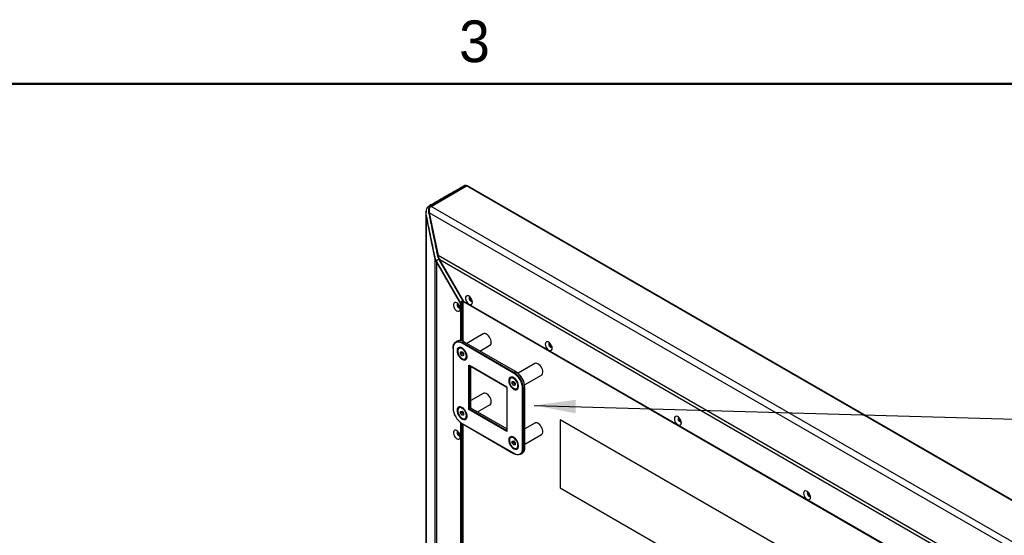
# Model space of a CAD drawing. Header units: millimetres. Extents: x 0 to 844, y -2 to 552.
# Tile 94 of 119: x 550 to 645, y 503 to 552. Entities that reach past the tile are written whole.
import ezdxf

# ---------------------------------------------------------------- set-up
doc = ezdxf.new("R2010")
doc.units = ezdxf.units.MM
doc.styles.add('SLDTEXTSTYLE0', font='ARIAL.TTF', dxfattribs={"width": 0.948})
doc.styles.get("Standard").update_dxf_attribs({"font": 'GOTHIC.TTF'})
doc.dimstyles.new('SLDDIMSTYLE3', dxfattribs={"dimtxt": 0.18, "dimasz": 3.9624, "dimexe": 0, "dimexo": 0.0625, "dimgap": 0, "dimtad": 0, "dimtih": 1, "dimtoh": 1, "dimdec": 0, "dimrnd": 1e-09, "dimzin": 0, "dimdsep": 46, "dimtxsty": 'STANDARD', "dimsah": 1, "dimcen": 0.09, "dimadec": 0, "dimazin": 0, "dimtfac": 3.9624, "dimtdec": 0, "dimtofl": 0, "dimtmove": 0, "dimatfit": 3, "dimfxl": 1, "dimfrac": 2, "dimtolj": 1, "dimtzin": 0, "dimarcsym": 0})

msp = doc.modelspace()

# ---------------------------------------------------------------- linework, layer by layer
at = {"color": 7, "linetype": 'Continuous', "lineweight": 50}
msp.add_line((25.4, 546.1), (838.2, 546.1), dxfattribs=at)
at = {"color": 7, "linetype": 'Continuous', "lineweight": 25}
for p, q in [((589.615, 534.345), (593.019, 536.311)), ((754.87, 442.876), (593.019, 536.311)), ((754.914, 442.902), (593.125, 536.3)), ((751.465, 440.911), (589.615, 534.345)), ((589.129, 533.72), (589.129, 426.142)), ((589.989, 529.421), (589.151, 533.518)), ((589.151, 533.518), (589.151, 426.154)), ((589.451, 533.732), (590.289, 529.635)), ((750.852, 440.557), (589.451, 533.732)), ((589.989, 529.421), (589.989, 426.639)), ((747.723, 438.75), (590.289, 529.635)), ((592.721, 525.241), (590.435, 529.201)), ((747.438, 438.586), (590.453, 529.212)), ((592.755, 525.225), (590.453, 529.212)), ((590.153, 528.997), (592.455, 525.011)), ((590.153, 528.997), (590.153, 426.733)), ((592.458, 525.089), (590.171, 529.049)), ((593.36, 525.525), (593.36, 525.659)), ((592.288, 524.731), (592.404, 524.664)), ((592.526, 525.051), (592.523, 525.05)), ((592.667, 525.052), (592.525, 524.97)), ((592.681, 521.419), (592.681, 525.084)), ((745.137, 437.257), (592.755, 525.225)), ((592.79, 525.188), (745.122, 437.248)), ((594.622, 522.137), (593.034, 521.221)), ((591.729, 520.73), (591.729, 520.771)), ((591.729, 520.73), (591.729, 515.026)), ((592.136, 521.435), (591.992, 521.352)), ((592.36, 520.774), (592.299, 520.739)), ((592.591, 521.228), (592.627, 521.289)), ((597.531, 518.377), (592.591, 521.228)), ((592.771, 521.372), (592.627, 521.289)), ((592.627, 521.289), (597.566, 518.438)), ((597.71, 518.521), (592.771, 521.372)), ((594.304, 520.487), (595.257, 521.037)), ((600.996, 521.117), (600.996, 521.251)), ((592.449, 520.406), (592.588, 520.422)), ((592.452, 520.215), (592.449, 520.406)), ((592.607, 520.305), (592.452, 520.215)), ((592.594, 520.042), (592.452, 520.215)), ((592.588, 520.422), (592.731, 520.248)), ((592.733, 520.122), (592.594, 520.042)), ((592.734, 520.058), (592.594, 520.042)), ((592.606, 520.4), (592.606, 520.401)), ((592.607, 520.305), (592.606, 520.4)), ((592.679, 520.218), (592.607, 520.305)), ((592.733, 520.152), (592.679, 520.218)), ((592.731, 520.248), (592.734, 520.058)), ((592.884, 519.725), (592.945, 519.761)), ((593.23, 514.897), (593.23, 519.127)), ((593.23, 519.127), (596.892, 517.012)), ((593.23, 519.127), (593.3, 519.086)), ((596.892, 517.012), (593.3, 519.086)), ((593.3, 519.086), (593.3, 514.938)), ((593.444, 515.021), (593.444, 519.003)), ((599.561, 519.286), (597.949, 518.355)), ((597.3, 517.923), (597.238, 517.887)), ((597.531, 518.377), (597.566, 518.438)), ((597.566, 518.438), (597.71, 518.521)), ((597.71, 518.521), (597.745, 518.501)), ((598.584, 517.255), (600.196, 518.186)), ((596.892, 517.012), (596.892, 512.782)), ((597.388, 517.554), (597.528, 517.571)), ((597.391, 517.364), (597.388, 517.554)), ((597.546, 517.454), (597.391, 517.364)), ((597.534, 517.19), (597.391, 517.364)), ((597.528, 517.571), (597.67, 517.397)), ((597.672, 517.27), (597.534, 517.19)), ((597.673, 517.207), (597.534, 517.19)), ((597.545, 517.549), (597.545, 517.55)), ((597.546, 517.454), (597.545, 517.549)), ((597.618, 517.367), (597.546, 517.454)), ((597.672, 517.301), (597.618, 517.367)), ((597.67, 517.397), (597.673, 517.207)), ((597.823, 516.874), (597.885, 516.909)), ((598.393, 516.883), (598.464, 516.883)), ((598.393, 511.179), (598.393, 516.883)), ((598.608, 516.966), (598.464, 516.883)), ((598.464, 516.883), (598.464, 511.179)), ((598.608, 516.966), (598.608, 517.007)), ((598.608, 511.262), (598.608, 516.966)), ((594.622, 516.434), (593.444, 515.754)), ((592.36, 515.071), (592.299, 515.035)), ((593.444, 515.021), (593.3, 514.938)), ((596.892, 513.03), (593.444, 515.021)), ((594.08, 514.654), (595.257, 515.334)), ((592.449, 514.702), (592.588, 514.719)), ((592.452, 514.512), (592.449, 514.702)), ((592.607, 514.602), (592.452, 514.512)), ((592.594, 514.338), (592.452, 514.512)), ((592.588, 514.719), (592.731, 514.545)), ((592.733, 514.418), (592.594, 514.338)), ((592.734, 514.355), (592.594, 514.338)), ((592.606, 514.697), (592.606, 514.698)), ((592.607, 514.602), (592.606, 514.697)), ((592.679, 514.515), (592.607, 514.602)), ((592.733, 514.449), (592.679, 514.515)), ((592.731, 514.545), (592.734, 514.355)), ((592.884, 514.022), (592.945, 514.057)), ((593.3, 514.938), (593.23, 514.897)), ((596.892, 512.782), (593.23, 514.897)), ((593.3, 514.938), (596.892, 512.864)), ((613.371, 513.973), (613.371, 514.107)), ((592.591, 513.532), (597.531, 510.681)), ((592.627, 513.512), (592.591, 513.532)), ((597.566, 510.66), (592.627, 513.512)), ((592.681, 434.645), (592.681, 513.48)), ((599.561, 513.582), (598.608, 513.032)), ((669.159, 475.126), (601.983, 513.905)), ((601.983, 513.905), (601.984, 513.905)), ((601.983, 513.905), (601.983, 507.373)), ((669.134, 475.14), (601.984, 513.905)), ((592.288, 512.483), (592.404, 512.416)), ((597.3, 512.219), (597.238, 512.184)), ((598.608, 511.566), (600.196, 512.482)), ((597.388, 511.851), (597.528, 511.867)), ((597.391, 511.661), (597.388, 511.851)), ((597.546, 511.75), (597.391, 511.661)), ((597.534, 511.487), (597.391, 511.661)), ((597.528, 511.867), (597.67, 511.694)), ((597.672, 511.567), (597.534, 511.487)), ((597.673, 511.503), (597.534, 511.487)), ((597.545, 511.845), (597.545, 511.846)), ((597.546, 511.75), (597.545, 511.845)), ((597.618, 511.663), (597.546, 511.75)), ((597.672, 511.597), (597.618, 511.663)), ((597.67, 511.694), (597.673, 511.503)), ((597.823, 511.17), (597.885, 511.206)), ((598.464, 511.179), (598.393, 511.179)), ((598.464, 511.179), (598.608, 511.262)), ((597.566, 510.66), (597.531, 510.681)), ((598.201, 510.598), (598.345, 510.681)), ((601.983, 507.373), (669.159, 468.593)), ((625.745, 506.829), (625.745, 506.963))]:
    msp.add_line(p, q, dxfattribs=at)
at = {"color": 8, "linetype": 'Continuous', "lineweight": 25}
for p, q in [((592.994, 536.296), (592.977, 536.324)), ((589.579, 534.363), (589.599, 534.331)), ((590.291, 529.626), (590.26, 529.624)), ((590.453, 529.212), (590.435, 529.201)), ((593.315, 525.499), (593.36, 525.525)), ((592.288, 524.731), (592.243, 524.705)), ((592.455, 525.011), (592.455, 521.489)), ((592.525, 524.97), (592.525, 521.475)), ((592.667, 525.052), (592.667, 521.426)), ((600.951, 521.091), (600.996, 521.117)), ((592.455, 513.624), (592.455, 434.715)), ((592.525, 513.573), (592.525, 434.701)), ((592.667, 513.489), (592.667, 434.652)), ((613.326, 513.947), (613.371, 513.973)), ((592.288, 512.483), (592.243, 512.457)), ((625.7, 506.804), (625.745, 506.829))]:
    msp.add_line(p, q, dxfattribs=at)
at = {"color": 7, "linetype": 'Continuous', "lineweight": 25, "flags": 128}
for points in [[(589.579, 534.363), (590.156, 534.696), (590.753, 535.041), (591.349, 535.385), (592.173, 535.861), (592.977, 536.324)], [(593.582, 525.168), (593.569, 525.284), (593.53, 525.406), (593.468, 525.524), (593.388, 525.629), (593.297, 525.713), (593.203, 525.767), (593.112, 525.789), (593.032, 525.776), (592.97, 525.729), (592.931, 525.652), (592.918, 525.552), (592.931, 525.436), (592.97, 525.314), (593.032, 525.196), (593.112, 525.091), (593.203, 525.007), (593.297, 524.953), (593.388, 524.931), (593.468, 524.944), (593.53, 524.991), (593.569, 525.068), (593.582, 525.168)], [(593.353, 525.665), (593.311, 525.655), (593.276, 525.615), (593.264, 525.552), (593.276, 525.475), (593.311, 525.395), (593.362, 525.325), (593.423, 525.276), (593.484, 525.255), (593.536, 525.265), (593.566, 525.296)], [(593.332, 525.663), (593.315, 525.638), (593.303, 525.574), (593.315, 525.497), (593.35, 525.418), (593.401, 525.348), (593.462, 525.299)], [(592.09, 525.103), (591.997, 525.141), (591.911, 525.146), (591.839, 525.115), (591.788, 525.053), (591.761, 524.963), (591.761, 524.854), (591.788, 524.734), (591.839, 524.613), (591.911, 524.5), (591.997, 524.405), (592.09, 524.335), (592.184, 524.297), (592.27, 524.292), (592.342, 524.323), (592.393, 524.385), (592.419, 524.474), (592.419, 524.584), (592.393, 524.704), (592.342, 524.825), (592.27, 524.938), (592.184, 525.033), (592.09, 525.103)], [(592.193, 525.024), (592.151, 525.014), (592.117, 524.974), (592.105, 524.911), (592.117, 524.833), (592.151, 524.754), (592.203, 524.684), (592.264, 524.635), (592.325, 524.614), (592.376, 524.624), (592.406, 524.655)], [(592.172, 525.022), (592.156, 524.997), (592.143, 524.933), (592.156, 524.856), (592.19, 524.776), (592.242, 524.707), (592.303, 524.658), (592.363, 524.637), (592.394, 524.638)], [(593.462, 525.299), (593.523, 525.278), (593.554, 525.279)], [(595.257, 521.037), (595.321, 521.094), (595.366, 521.181), (595.387, 521.292), (595.381, 521.42), (595.35, 521.558), (595.295, 521.697), (595.219, 521.83), (595.127, 521.949), (595.024, 522.047), (594.916, 522.118), (594.81, 522.158), (594.711, 522.165), (594.625, 522.139), (594.622, 522.137)], [(591.729, 520.771), (591.742, 520.943), (591.783, 521.094), (591.849, 521.22), (591.939, 521.316), (592.05, 521.38), (592.178, 521.41), (592.32, 521.404), (592.471, 521.364), (592.627, 521.289)], [(592.591, 521.228), (592.442, 521.299), (592.296, 521.338), (592.16, 521.344), (592.037, 521.315), (591.931, 521.254), (591.844, 521.161), (591.781, 521.041), (591.742, 520.895), (591.729, 520.73)], [(592.116, 520.506), (592.129, 520.372), (592.167, 520.231), (592.227, 520.089), (592.308, 519.956), (592.403, 519.837), (592.509, 519.739), (592.619, 519.668), (592.728, 519.628), (592.829, 519.62), (592.918, 519.645), (592.988, 519.701), (593.038, 519.786), (593.063, 519.896), (593.063, 520.023), (593.038, 520.162), (592.988, 520.304), (592.918, 520.443), (592.829, 520.57), (592.728, 520.679), (592.619, 520.764), (592.509, 520.82), (592.403, 520.844), (592.308, 520.836), (592.227, 520.795), (592.167, 520.723), (592.129, 520.625), (592.116, 520.506)], [(593.005, 520.002), (592.99, 520.129), (592.95, 520.263), (592.888, 520.394), (592.807, 520.516), (592.712, 520.619), (592.61, 520.699), (592.506, 520.748), (592.408, 520.766), (592.322, 520.75), (592.252, 520.701), (592.204, 520.623), (592.18, 520.52), (592.182, 520.4), (592.21, 520.268), (592.261, 520.135), (592.334, 520.007), (592.422, 519.894), (592.521, 519.801), (592.625, 519.736), (592.727, 519.702), (592.82, 519.702), (592.898, 519.734), (592.958, 519.798), (592.994, 519.889), (593.005, 520.002)], [(601.219, 520.76), (601.206, 520.875), (601.166, 520.998), (601.104, 521.116), (601.025, 521.221), (600.934, 521.304), (600.84, 521.359), (600.749, 521.38), (600.669, 521.367), (600.607, 521.32), (600.568, 521.244), (600.554, 521.143), (600.568, 521.027), (600.607, 520.905), (600.669, 520.787), (600.749, 520.682), (600.84, 520.599), (600.934, 520.544), (601.025, 520.523), (601.104, 520.536), (601.166, 520.583), (601.206, 520.659), (601.219, 520.76)], [(600.99, 521.257), (600.948, 521.246), (600.913, 521.207), (600.901, 521.143), (600.913, 521.066), (600.948, 520.986), (600.999, 520.917), (601.06, 520.868), (601.121, 520.847), (601.173, 520.857), (601.203, 520.888)], [(600.969, 521.255), (600.952, 521.229), (600.94, 521.166), (600.952, 521.088), (600.986, 521.009), (601.038, 520.939), (601.099, 520.89)], [(601.099, 520.89), (601.16, 520.869), (601.19, 520.871)], [(600.307, 518.335), (600.326, 518.447), (600.32, 518.575), (600.287, 518.713), (600.231, 518.852), (600.155, 518.985), (600.062, 519.103), (599.958, 519.2), (599.85, 519.269), (599.744, 519.308), (599.645, 519.314), (599.561, 519.286)], [(597.055, 517.655), (597.068, 517.521), (597.106, 517.379), (597.167, 517.238), (597.247, 517.104), (597.342, 516.985), (597.448, 516.888), (597.558, 516.817), (597.667, 516.776), (597.768, 516.768), (597.857, 516.793), (597.928, 516.85), (597.977, 516.935), (598.003, 517.044), (598.003, 517.172), (597.977, 517.31), (597.928, 517.453), (597.857, 517.591), (597.768, 517.719), (597.667, 517.828), (597.558, 517.912), (597.448, 517.969), (597.342, 517.993), (597.247, 517.985), (597.167, 517.943), (597.106, 517.872), (597.068, 517.774), (597.055, 517.655)], [(597.944, 517.151), (597.929, 517.278), (597.889, 517.411), (597.827, 517.543), (597.746, 517.664), (597.651, 517.768), (597.549, 517.847), (597.446, 517.897), (597.348, 517.915), (597.261, 517.899), (597.191, 517.85), (597.143, 517.772), (597.119, 517.669), (597.121, 517.548), (597.149, 517.417), (597.2, 517.283), (597.273, 517.156), (597.361, 517.042), (597.461, 516.95), (597.564, 516.885), (597.666, 516.851), (597.759, 516.85), (597.837, 516.883), (597.897, 516.947), (597.933, 517.038), (597.944, 517.151)], [(595.257, 515.334), (595.275, 515.346), (595.337, 515.413), (595.375, 515.508), (595.388, 515.624), (595.375, 515.756), (595.337, 515.895), (595.275, 516.033), (595.194, 516.163), (595.098, 516.276), (594.993, 516.367), (594.885, 516.43), (594.78, 516.46), (594.684, 516.458), (594.622, 516.434)], [(592.116, 514.803), (592.129, 514.669), (592.167, 514.527), (592.227, 514.386), (592.308, 514.252), (592.403, 514.133), (592.509, 514.036), (592.619, 513.965), (592.728, 513.924), (592.829, 513.916), (592.918, 513.941), (592.988, 513.998), (593.038, 514.083), (593.063, 514.192), (593.063, 514.32), (593.038, 514.458), (592.988, 514.601), (592.918, 514.739), (592.829, 514.866), (592.728, 514.975), (592.619, 515.06), (592.509, 515.116), (592.403, 515.141), (592.308, 515.132), (592.227, 515.091), (592.167, 515.02), (592.129, 514.922), (592.116, 514.803)], [(593.005, 514.298), (592.99, 514.426), (592.95, 514.559), (592.888, 514.691), (592.807, 514.812), (592.712, 514.916), (592.61, 514.995), (592.506, 515.045), (592.408, 515.062), (592.322, 515.046), (592.252, 514.998), (592.204, 514.92), (592.18, 514.817), (592.182, 514.696), (592.21, 514.565), (592.261, 514.431), (592.334, 514.304), (592.422, 514.19), (592.521, 514.098), (592.625, 514.033), (592.727, 513.999), (592.82, 513.998), (592.898, 514.031), (592.958, 514.095), (592.994, 514.186), (593.005, 514.298)], [(613.594, 513.616), (613.58, 513.732), (613.541, 513.854), (613.479, 513.972), (613.399, 514.077), (613.308, 514.16), (613.214, 514.215), (613.123, 514.237), (613.044, 514.224), (612.982, 514.177), (612.942, 514.1), (612.929, 514), (612.942, 513.884), (612.982, 513.762), (613.044, 513.643), (613.123, 513.538), (613.214, 513.455), (613.308, 513.401), (613.399, 513.379), (613.479, 513.392), (613.541, 513.439), (613.58, 513.516), (613.594, 513.616)], [(613.364, 514.113), (613.322, 514.103), (613.287, 514.063), (613.275, 514), (613.287, 513.922), (613.322, 513.843), (613.374, 513.773), (613.434, 513.724), (613.495, 513.703), (613.547, 513.713), (613.577, 513.744)], [(613.343, 514.111), (613.326, 514.085), (613.314, 514.022), (613.326, 513.945), (613.361, 513.865), (613.412, 513.796), (613.473, 513.747)], [(600.196, 512.482), (600.244, 512.52), (600.295, 512.6), (600.323, 512.705), (600.325, 512.829), (600.3, 512.965), (600.252, 513.104), (600.181, 513.24), (600.093, 513.363), (599.993, 513.468), (599.885, 513.547), (599.778, 513.596), (599.676, 513.612), (599.586, 513.595), (599.561, 513.582)], [(613.473, 513.747), (613.534, 513.725), (613.565, 513.727)], [(592.09, 512.855), (591.997, 512.893), (591.911, 512.897), (591.839, 512.867), (591.788, 512.805), (591.761, 512.715), (591.761, 512.606), (591.788, 512.486), (591.839, 512.364), (591.911, 512.252), (591.997, 512.157), (592.09, 512.087), (592.184, 512.049), (592.27, 512.044), (592.342, 512.075), (592.393, 512.137), (592.419, 512.226), (592.419, 512.336), (592.393, 512.456), (592.342, 512.577), (592.27, 512.69), (592.184, 512.785), (592.09, 512.855)], [(592.193, 512.776), (592.151, 512.766), (592.117, 512.726), (592.105, 512.663), (592.117, 512.585), (592.151, 512.506), (592.203, 512.436), (592.264, 512.387), (592.325, 512.366), (592.376, 512.376), (592.406, 512.407)], [(592.172, 512.774), (592.156, 512.748), (592.143, 512.685), (592.156, 512.608), (592.19, 512.528), (592.242, 512.459), (592.303, 512.41), (592.363, 512.388), (592.394, 512.39)], [(597.055, 511.951), (597.068, 511.817), (597.106, 511.676), (597.167, 511.534), (597.247, 511.401), (597.342, 511.282), (597.448, 511.184), (597.558, 511.113), (597.667, 511.073), (597.768, 511.065), (597.857, 511.09), (597.928, 511.146), (597.977, 511.232), (598.003, 511.341), (598.003, 511.468), (597.977, 511.607), (597.928, 511.749), (597.857, 511.888), (597.768, 512.015), (597.667, 512.124), (597.558, 512.209), (597.448, 512.265), (597.342, 512.29), (597.247, 512.281), (597.167, 512.24), (597.106, 512.168), (597.068, 512.071), (597.055, 511.951)], [(597.944, 511.447), (597.929, 511.574), (597.889, 511.708), (597.827, 511.839), (597.746, 511.961), (597.651, 512.064), (597.549, 512.144), (597.446, 512.194), (597.348, 512.211), (597.261, 512.195), (597.191, 512.146), (597.143, 512.068), (597.119, 511.966), (597.121, 511.845), (597.149, 511.713), (597.2, 511.58), (597.273, 511.452), (597.361, 511.339), (597.461, 511.247), (597.564, 511.182), (597.666, 511.148), (597.759, 511.147), (597.837, 511.179), (597.897, 511.243), (597.933, 511.334), (597.944, 511.447)], [(597.531, 510.681), (597.68, 510.61), (597.826, 510.571), (597.962, 510.565), (598.085, 510.594), (598.191, 510.655), (598.278, 510.748), (598.341, 510.868), (598.38, 511.014), (598.393, 511.179)], [(598.464, 511.179), (598.45, 511.007), (598.41, 510.856), (598.344, 510.73), (598.254, 510.634), (598.143, 510.57), (598.015, 510.54), (597.873, 510.546), (597.722, 510.586), (597.566, 510.66)], [(625.968, 506.472), (625.954, 506.588), (625.915, 506.71), (625.853, 506.829), (625.774, 506.934), (625.683, 507.017), (625.588, 507.071), (625.497, 507.093), (625.418, 507.08), (625.356, 507.033), (625.317, 506.956), (625.303, 506.856), (625.317, 506.74), (625.356, 506.618), (625.418, 506.5), (625.497, 506.395), (625.588, 506.312), (625.683, 506.257), (625.774, 506.235), (625.853, 506.249), (625.915, 506.295), (625.954, 506.372), (625.968, 506.472)], [(625.739, 506.97), (625.696, 506.959), (625.662, 506.919), (625.65, 506.856), (625.662, 506.779), (625.696, 506.699), (625.748, 506.63), (625.809, 506.581), (625.87, 506.559), (625.921, 506.569), (625.952, 506.601)], [(625.717, 506.967), (625.701, 506.942), (625.689, 506.879), (625.701, 506.801), (625.735, 506.722), (625.787, 506.652), (625.848, 506.603)], [(625.848, 506.603), (625.909, 506.582), (625.939, 506.584)]]:
    msp.add_lwpolyline(points, dxfattribs=at)
at = {"color": 8, "linetype": 'Continuous', "lineweight": 25, "flags": 128}
msp.add_lwpolyline([(589.421, 533.721), (589.432, 533.722), (589.443, 533.723), (589.452, 533.723)], dxfattribs=at)
at = {"color": 7, "linetype": 'Continuous', "lineweight": 25}
for centre, radius, start, end in [((593.739, 525.642), 0.395, 196.00374, 243.26533), ((593.727, 525.543), 0.368, 182.84215, 218.6604), ((592.488, 525.04), 0.368, 201.33928, 237.15906), ((592.583, 525.003), 0.398, 176.94667, 223.77848), ((592.636, 525.084), 0.178, 61.56747, 178.44328), ((592.401, 520.873), 0.622, 53.47043, 115.21911), ((592.48, 520.525), 0.276, 58.6687, 115.63169), ((601.376, 521.233), 0.395, 196.00372, 243.26549), ((601.364, 521.135), 0.368, 182.84213, 218.65932), ((592.915, 520.419), 0.31, 183.3954, 220.29472), ((592.887, 520.386), 0.267, 218.832, 234.775), ((592.793, 519.987), 0.273, 304.02339, 1.66549), ((597.419, 517.674), 0.276, 58.66926, 115.63175), ((596.528, 516.802), 1.867, 2.4763, 57.5237), ((596.522, 516.799), 1.943, 2.4764, 57.5236), ((596.667, 516.882), 1.943, 2.4763, 57.5237), ((596.743, 516.926), 1.867, 2.4764, 57.5236), ((600.07, 518.396), 0.245, 300.8906, 345.48189), ((597.854, 517.567), 0.31, 183.3954, 220.29472), ((597.826, 517.535), 0.267, 218.832, 234.775), ((597.732, 517.136), 0.273, 304.02335, 1.66494), ((593.594, 515.107), 1.867, 182.4763, 237.5237), ((592.48, 514.822), 0.276, 58.66606, 115.63145), ((592.915, 514.715), 0.31, 183.3954, 220.29472), ((592.887, 514.682), 0.267, 218.832, 234.775), ((592.793, 514.283), 0.273, 304.02362, 1.6681), ((613.75, 514.09), 0.395, 196.00372, 243.26556), ((613.738, 513.991), 0.368, 182.84216, 218.66069), ((592.488, 512.792), 0.368, 201.32965, 237.15886), ((592.583, 512.755), 0.398, 176.94654, 223.77849), ((597.419, 511.97), 0.276, 58.66845, 115.63167), ((597.854, 511.864), 0.31, 183.3954, 220.29472), ((597.826, 511.831), 0.267, 218.832, 234.775), ((597.732, 511.432), 0.273, 304.02342, 1.66574), ((597.973, 511.199), 0.638, 305.64976, 5.66242), ((626.125, 506.946), 0.395, 196.00373, 243.26546), ((626.113, 506.848), 0.368, 182.84213, 218.65942)]:
    msp.add_arc(centre, radius, start, end, dxfattribs=at)
at = {"color": 8, "linetype": 'Continuous', "lineweight": 25}
msp.add_arc((592.716, 525.062), 0.19, 125.56375, 182.87265, dxfattribs=at)
at = {"color": 7, "linetype": 'Continuous', "lineweight": 25}
for centre, major_axis, ratio, start_param, end_param in [((593.125, 536.127), (-0.106, 0.184), 0.577335, 5.497828, 6.283145), ((589.764, 533.354), (-0.449, 0.778), 0.577335, 0.475898, 1.047157), ((590.064, 533.568), (-0.449, 0.778), 0.577335, 6.283145, 7.330342), ((590.602, 529.257), (-0.449, 0.778), 0.577335, 1.047157, 1.570756), ((590.902, 529.471), (-0.449, 0.778), 0.577335, 1.047157, 1.570756), ((592.49, 525.032), (-0.0354, 0.0612), 0.577335, 1.570756, 3.141552), ((592.631, 525.113), (-0.0354, 0.0612), 0.577335, 3.141552, 4.712348), ((592.967, 524.976), (-0.188, 0.342), 0.577205, 0.462269, 0.792927), ((592.79, 525.246), (-0.0354, 0.0612), 0.577335, 1.570756, 2.356235)]:
    msp.add_ellipse(centre, major_axis=major_axis, ratio=ratio, start_param=start_param, end_param=end_param, dxfattribs=at)
for points, knots in [([(593.077, 536.325), (593.033, 536.341), (592.974, 536.363), (592.898, 536.361), (592.86, 536.352), (592.836, 536.341), (592.82, 536.334), (592.796, 536.322), (592.761, 536.303), (592.698, 536.268), (592.581, 536.201), (592.406, 536.1), (592.188, 535.974), (591.889, 535.802), (591.509, 535.582), (591.07, 535.329), (590.651, 535.087), (590.275, 534.87), (589.963, 534.689), (589.713, 534.544), (589.546, 534.447), (589.401, 534.359), (589.27, 534.268), (589.168, 534.092), (589.146, 533.947), (589.133, 533.867)], [0, 0, 0, 0, 0.026657, 0.036062, 0.043272, 0.048613, 0.05068, 0.052404, 0.063304, 0.073449, 0.095116, 0.145369, 0.201275, 0.260181, 0.370656, 0.487903, 0.590921, 0.687141, 0.769927, 0.823224, 0.869178, 0.89359, 0.922303, 0.956937, 1, 1, 1, 1]), ([(592.977, 536.324), (592.989, 536.331), (593.013, 536.342), (593.059, 536.334), (593.093, 536.32), (593.109, 536.304), (593.112, 536.302)], [0, 0, 0, 0, 0.3038425, 0.5834648, 0.9372293, 1, 1, 1, 1]), ([(589.158, 533.569), (589.147, 533.623), (589.125, 533.727), (589.138, 533.826), (589.145, 533.874)], [0, 0, 0, 0, 0.512756, 1, 1, 1, 1]), ([(589.421, 533.721), (589.41, 533.785), (589.383, 533.93), (589.403, 534.126), (589.474, 534.284), (589.546, 534.338), (589.579, 534.363)], [0, 0, 0, 0, 0.254846, 0.582297, 0.805021, 1, 1, 1, 1]), ([(589.997, 529.472), (589.94, 529.751), (589.822, 530.325), (589.645, 531.193), (589.472, 532.037), (589.31, 532.829), (589.208, 533.326), (589.158, 533.569)], [0, 0, 0, 0, 0.204472, 0.42018, 0.635888, 0.821907, 1, 1, 1, 1]), ([(590.26, 529.624), (590.203, 529.903), (590.085, 530.477), (589.907, 531.345), (589.735, 532.19), (589.572, 532.981), (589.471, 533.479), (589.421, 533.721)], [0, 0, 0, 0, 0.204474, 0.420191, 0.635909, 0.822679, 1, 1, 1, 1]), ([(590.155, 529.077), (590.142, 529.102), (590.115, 529.15), (590.082, 529.22), (590.055, 529.286), (590.032, 529.347), (590.013, 529.409), (590.003, 529.451), (589.997, 529.472)], [0, 0, 0, 0, 0.193726, 0.388298, 0.540049, 0.69224, 0.845857, 1, 1, 1, 1]), ([(590.418, 529.229), (590.391, 529.239), (590.326, 529.261), (590.237, 529.24), (590.174, 529.174), (590.161, 529.106), (590.155, 529.077)], [0, 0, 0, 0, 0.206855, 0.499999, 0.793144, 1, 1, 1, 1]), ([(590.418, 529.229), (590.402, 529.258), (590.37, 529.317), (590.335, 529.394), (590.309, 529.461), (590.29, 529.514), (590.274, 529.569), (590.265, 529.605), (590.26, 529.624)], [0, 0, 0, 0, 0.23158, 0.464615, 0.597659, 0.731005, 0.865325, 1, 1, 1, 1]), ([(590.435, 529.201), (590.429, 529.21), (590.424, 529.22), (590.419, 529.229), (590.418, 529.229)], [0, 0, 0, 0, 0.980626, 1, 1, 1, 1]), ([(590.171, 529.049), (590.166, 529.058), (590.161, 529.068), (590.155, 529.077), (590.155, 529.077)], [0, 0, 0, 0, 0.980407, 1, 1, 1, 1]), ([(592.458, 525.089), (592.461, 525.084), (592.47, 525.071), (592.486, 525.057), (592.503, 525.049), (592.515, 525.048), (592.521, 525.05), (592.523, 525.05)], [0, 0, 0, 0, 0.218291, 0.5219, 0.739609, 0.909354, 1, 1, 1, 1]), ([(592.513, 525.049), (592.513, 525.049), (592.515, 525.047), (592.518, 525.046), (592.521, 525.046), (592.524, 525.047), (592.525, 525.049), (592.525, 525.051), (592.526, 525.051)], [0, 0, 0, 0, 0.062638, 0.271209, 0.479717, 0.688431, 0.897535, 1, 1, 1, 1]), ([(592.522, 525.046), (592.534, 525.052), (592.59, 525.081), (592.647, 525.109), (592.691, 525.131)], [0, 0, 0, 0, 0.208453, 1, 1, 1, 1]), ([(592.523, 525.05), (592.524, 525.051), (592.525, 525.052), (592.526, 525.053), (592.526, 525.053)], [0, 0, 0, 0, 0.887585, 1, 1, 1, 1]), ([(592.526, 525.053), (592.534, 525.057), (592.558, 525.069), (592.598, 525.09), (592.646, 525.114), (592.679, 525.13), (592.695, 525.139)], [0, 0, 0, 0, 0.139449, 0.426437, 0.713423, 1, 1, 1, 1]), ([(592.606, 525.215), (592.618, 525.221), (592.643, 525.235), (592.698, 525.232), (592.745, 525.211), (592.768, 525.201)], [0, 0, 0, 0, 0.305819, 0.65367, 1, 1, 1, 1]), ([(592.695, 525.139), (592.695, 525.137), (592.694, 525.135), (592.693, 525.132), (592.692, 525.132), (592.691, 525.132)], [0, 0, 0, 0, 0.414346, 0.828694, 1, 1, 1, 1]), ([(592.721, 525.241), (592.724, 525.236), (592.732, 525.224), (592.748, 525.21), (592.764, 525.202), (592.773, 525.202), (592.776, 525.202)], [0, 0, 0, 0, 0.238993, 0.601312, 0.868951, 1, 1, 1, 1])]:
    msp.add_open_spline(points, degree=3, knots=knots, dxfattribs=at)

# ---------------------------------------------------------------- texts
at = {"color": 7, "linetype": 'Continuous', "lineweight": 0, "insert": (593.78, 552.164), "char_height": 4, "attachment_point": 2, "style": 'SLDTEXTSTYLE0'}
msp.add_mtext('3', dxfattribs=at)

# ---------------------------------------------------------------- leaders
at = {"color": 7, "linetype": 'Continuous', "lineweight": 0}
msp.add_leader([(599.511, 515.281), (706.478, 512.225), (712.828, 512.225)], dimstyle='SLDDIMSTYLE3', dxfattribs=at)

doc.saveas('drawing.dxf')
